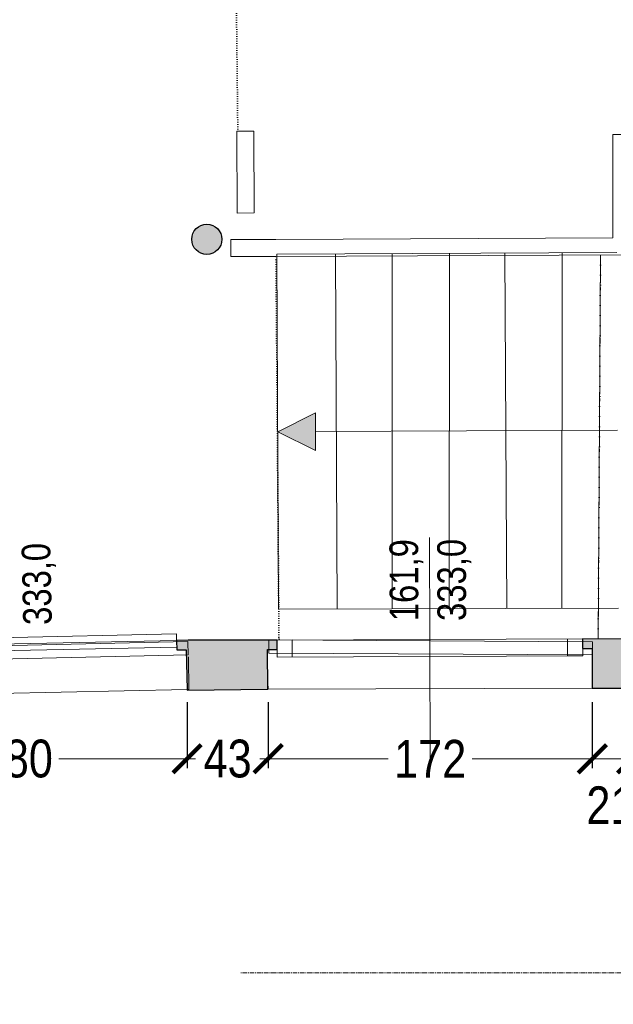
# Model space of a CAD drawing. Extents: x -6068 to 35118, y -17738 to 67348.
# Tile 189 of 243: x 2250 to 2565, y 13867 to 14388. Entities that reach past the tile are written whole.
import ezdxf

# ---------------------------------------------------------------- set-up
doc = ezdxf.new("R2010")
doc.units = 0
doc.header["$LTSCALE"] = 15
for name, pattern in [('AXES', [50.8, 31.75, -6.35, 6.35, -6.35]), ('Continua', [0]), ('Cui_CONTINU', [0]), ('Punteggiata [M]', [0.75, 0, -0.75]), ('Tratto e 1 Punto [S]', [3.5, 0, -0.75, 2, -0.75])]:
    doc.linetypes.add(name, pattern=pattern)
doc.layers.get('0').update_dxf_attribs({"linetype": 'CONTINUOUS'})
doc.layers.get('DEFPOINTS').update_dxf_attribs({"linetype": 'CONTINUOUS'})
for name, color, linetype, lineweight, true_color in [('EDL-Mesures et Cotes', 7, 'Continua', 0, 0xc0c0c0), ('Enveloppe - NIVEAUX - Style par défaut', 7, 'Continua', 0, 0x000000), ('Fenêtre - Cadre - NIVEAUX - Style par défaut', 7, 'Continua', 0, 0x000000), ('Fenêtre - Mesures - NIVEAUX - Style par défaut', 7, 'Continua', 0, 0x000000), ('Fenêtre - Seuil - NIVEAUX - Style par défaut', 7, 'Continua', 0, 0x000000), ('Poteau Acier - NIVEAUX - Style par défaut', 7, 'Continua', 0, 0x000000), ('Échelle - NIVEAUX - Style par défaut', 7, 'Continua', 0, 0x000000)]:
    doc.layers.add(name, color=color, linetype=linetype, lineweight=lineweight, true_color=true_color)
for name, color, linetype in [('EDL_RDC murs & cloisons', 5, 'CONTINUOUS'), ('PIS-fond de plan', 7, 'Cui_CONTINU'), ('Poutre - NIVEAUX', 32, 'CONTINUOUS')]:
    doc.layers.add(name, color=color, linetype=linetype)
doc.styles.add('Arial Narrow', font='ARIALN.TTF')
doc.styles.add('MtXpl_Arial_Narrow', font='ARIALN.TTF')
doc.dimstyles.new('Côtes (ech cm) PIS', dxfattribs={"dimscale": 0, "dimtxt": 20, "dimasz": 15, "dimexe": 5, "dimexo": 5, "dimgap": 5, "dimtad": 0, "dimtih": 1, "dimtoh": 1, "dimdec": 0, "dimtxsty": 'Arial Narrow', "dimblk": 'ARCHTICK', "dimcen": 0, "dimclrd": 256, "dimclre": 256, "dimclrt": 256, "dimadec": 0, "dimazin": 0, "dimtfac": 1, "dimtdec": 0, "dimtmove": 2, "dimatfit": 3, "dimfxl": 30, "dimfxlon": 1, "dimlwd": 0, "dimarcsym": 0})

# ---------------------------------------------------------------- blocks, each defined once
blk = doc.blocks.new('EDL_RDC_2025 09 17')
at = {"layer": 'EDL_RDC murs & cloisons', "linetype": 'Continuous', "ltscale": 0.08}
h = blk.add_hatch(color=9, dxfattribs=at)
h.dxf.hatch_style = 1
h.paths.add_polyline_path([(2548.57, -1643.15), (2548.59, -1648.15), (2553.59, -1648.15), (2553.66, -1669.13), (2574.6, -1669.25), (2574.25, -1648.64), (2579.05, -1647.35), (2577.5, -1641.55), (2571.25, -1643.23)])
h = blk.add_hatch(color=9, dxfattribs=at)
h.dxf.hatch_style = 1
h.paths.add_polyline_path([(2386.7, -1643.7), (2339.7, -1643.83), (2333.52, -1643.96), (2333.63, -1648.96), (2338.63, -1648.85), (2339.07, -1669.85), (2339.08, -1670.31), (2381.79, -1669.71), (2381.71, -1648.71), (2386.71, -1648.71)])
at = {"layer": 'Poteau Acier - NIVEAUX - Style par défaut', "true_color": 0xd0d0e3}
blk.add_hatch(color=254, dxfattribs=at).paths.add_polyline_path([(2341.51, -1431.54), (2341.63, -1432.93), (2341.99, -1434.28), (2342.58, -1435.54), (2343.38, -1436.68), (2344.37, -1437.67), (2345.51, -1438.47), (2346.78, -1439.06), (2348.12, -1439.42), (2349.51, -1439.54), (2350.9, -1439.42), (2352.25, -1439.06), (2353.51, -1438.47), (2354.65, -1437.67), (2355.64, -1436.68), (2356.44, -1435.54), (2357.03, -1434.28), (2357.39, -1432.93), (2357.51, -1431.54), (2357.39, -1430.15), (2357.03, -1428.8), (2356.44, -1427.54), (2355.64, -1426.4), (2354.65, -1425.41), (2353.51, -1424.61), (2352.25, -1424.02), (2350.9, -1423.66), (2349.51, -1423.54), (2348.12, -1423.66), (2346.78, -1424.02), (2345.51, -1424.61), (2344.37, -1425.41), (2343.38, -1426.4), (2342.58, -1427.54), (2341.99, -1428.8), (2341.63, -1430.15)])
at = {"layer": 'Échelle - NIVEAUX - Style par défaut', "ltscale": 0.1, "true_color": 0x000000}
blk.add_hatch(color=18, dxfattribs=at).paths.add_polyline_path([(2387.07, -1533.46), (2407.12, -1543.37), (2407.03, -1523.37)])
at = {"color": 18, "linetype": 'Punteggiata [M]', "lineweight": 13, "ltscale": 0.1, "true_color": 0x000000}
for p, q in [((2365.93, -1374.37), (2364.58, -1251.65)), ((2365.93, -1374.37), (2365.93, -1374.37)), ((2365.93, -1374.37), (2365.93, -1374.37)), ((2365.93, -1374.37), (2365.93, -1374.37)), ((2365.93, -1374.37), (2365.93, -1374.37)), ((2365.93, -1374.37), (2365.93, -1374.37)), ((2365.93, -1374.37), (2365.93, -1374.37)), ((2365.93, -1374.37), (2365.93, -1374.37)), ((2365.93, -1374.37), (2365.93, -1374.37)), ((2365.93, -1374.37), (2365.93, -1374.37)), ((2365.93, -1374.37), (2365.93, -1374.37)), ((2365.93, -1374.37), (2365.93, -1374.37)), ((2365.93, -1374.37), (2365.93, -1374.37)), ((2365.93, -1374.37), (2365.93, -1374.37)), ((2365.93, -1374.37), (2365.93, -1374.37)), ((2365.93, -1374.37), (2365.93, -1374.37)), ((2365.93, -1374.37), (2365.93, -1374.37)), ((2365.93, -1374.37), (2365.93, -1374.37)), ((2365.93, -1374.37), (2365.93, -1374.37)), ((2365.93, -1374.37), (2365.93, -1374.37)), ((2365.93, -1374.37), (2365.93, -1374.37)), ((2365.93, -1374.37), (2365.93, -1374.37)), ((2365.93, -1374.37), (2365.93, -1374.37)), ((2365.93, -1374.37), (2365.93, -1374.37)), ((2365.93, -1374.37), (2365.93, -1374.37)), ((2365.93, -1374.37), (2365.93, -1374.37)), ((2365.93, -1374.37), (2365.93, -1374.37)), ((2365.93, -1374.37), (2365.93, -1374.37)), ((2365.93, -1374.37), (2365.93, -1374.37)), ((2365.93, -1374.37), (2365.93, -1374.37)), ((2365.93, -1374.37), (2365.93, -1374.37)), ((2365.93, -1374.37), (2365.93, -1374.37)), ((2365.93, -1374.37), (2365.93, -1374.37)), ((2365.93, -1374.37), (2365.93, -1374.37)), ((2365.93, -1374.37), (2365.93, -1374.37)), ((2365.93, -1374.37), (2365.93, -1374.37)), ((2365.93, -1374.37), (2365.93, -1374.37)), ((2365.93, -1374.37), (2365.93, -1374.37)), ((2365.93, -1374.37), (2365.93, -1374.37)), ((2365.93, -1374.37), (2365.93, -1374.37)), ((2365.93, -1374.37), (2365.93, -1374.37)), ((2365.93, -1374.37), (2365.93, -1374.37)), ((2365.93, -1374.37), (2365.93, -1374.37)), ((2365.93, -1374.37), (2365.93, -1374.37)), ((2365.93, -1374.37), (2365.93, -1374.37)), ((2365.93, -1374.37), (2365.93, -1374.37)), ((2365.93, -1374.37), (2365.93, -1374.37)), ((2365.93, -1374.37), (2365.93, -1374.37)), ((2365.93, -1374.37), (2365.93, -1374.37)), ((2365.93, -1374.37), (2365.93, -1374.37)), ((2365.93, -1374.37), (2365.93, -1374.37)), ((2365.93, -1374.37), (2365.93, -1374.37)), ((2365.93, -1374.37), (2365.93, -1374.37)), ((2365.93, -1374.37), (2365.93, -1374.37)), ((2365.93, -1374.37), (2365.93, -1374.37)), ((2365.93, -1374.37), (2365.93, -1374.37)), ((2365.93, -1374.37), (2365.93, -1374.37)), ((2365.93, -1374.37), (2365.93, -1374.37)), ((2365.93, -1374.37), (2365.93, -1374.37)), ((2365.93, -1374.37), (2365.93, -1374.37)), ((2365.93, -1374.37), (2365.93, -1374.37)), ((2365.93, -1374.37), (2365.93, -1374.37)), ((2365.93, -1374.37), (2365.93, -1374.37)), ((2365.93, -1374.37), (2365.93, -1374.37)), ((2365.93, -1374.37), (2365.93, -1374.37)), ((2365.93, -1374.37), (2365.93, -1374.37)), ((2365.93, -1374.37), (2365.93, -1374.37)), ((2365.93, -1374.37), (2365.93, -1374.37)), ((2365.93, -1374.37), (2365.93, -1374.37)), ((2365.93, -1374.37), (2365.93, -1374.37)), ((2386.14, -1440.6), (2386.14, -1440.6)), ((2386.14, -1440.6), (2386.14, -1440.6)), ((2386.14, -1440.6), (2386.14, -1440.6)), ((2386.14, -1440.6), (2386.14, -1440.6)), ((2387.75, -1642.15), (2386.14, -1440.6)), ((2386.14, -1440.6), (2386.14, -1440.6)), ((2386.14, -1440.6), (2386.14, -1440.6)), ((2386.14, -1440.6), (2386.14, -1440.6)), ((2386.14, -1440.6), (2386.14, -1440.6)), ((2386.14, -1440.6), (2386.14, -1440.6)), ((2386.14, -1440.6), (2386.14, -1440.6)), ((2386.14, -1440.6), (2386.14, -1440.6)), ((2386.14, -1440.6), (2386.14, -1440.6)), ((2386.14, -1440.6), (2386.14, -1440.6)), ((2386.14, -1440.6), (2386.14, -1440.6)), ((2386.14, -1440.6), (2386.14, -1440.6)), ((2386.14, -1440.6), (2386.14, -1440.6)), ((2386.14, -1440.6), (2386.14, -1440.6)), ((2386.14, -1440.6), (2386.14, -1440.6)), ((2386.14, -1440.6), (2386.14, -1440.6)), ((2386.14, -1440.6), (2386.14, -1440.6)), ((2386.14, -1440.6), (2386.14, -1440.6)), ((2386.14, -1440.6), (2386.14, -1440.6)), ((2386.14, -1440.6), (2386.14, -1440.6)), ((2386.14, -1440.6), (2386.14, -1440.6)), ((2386.14, -1440.6), (2386.14, -1440.6)), ((2386.14, -1440.6), (2386.14, -1440.6)), ((2386.14, -1440.6), (2386.14, -1440.6)), ((2386.14, -1440.6), (2386.14, -1440.6)), ((2386.14, -1440.6), (2386.14, -1440.6)), ((2386.14, -1440.6), (2386.14, -1440.6)), ((2386.14, -1440.6), (2386.14, -1440.6)), ((2386.14, -1440.6), (2386.14, -1440.6)), ((2386.14, -1440.6), (2386.14, -1440.6)), ((2386.14, -1440.6), (2386.14, -1440.6)), ((2386.14, -1440.6), (2386.14, -1440.6)), ((2386.14, -1440.6), (2386.14, -1440.6)), ((2386.14, -1440.6), (2386.14, -1440.6)), ((2386.14, -1440.6), (2386.14, -1440.6)), ((2386.14, -1440.6), (2386.14, -1440.6)), ((2386.14, -1440.6), (2386.14, -1440.6)), ((2386.14, -1440.6), (2386.14, -1440.6)), ((2386.14, -1440.6), (2386.14, -1440.6)), ((2386.14, -1440.6), (2386.14, -1440.6)), ((2386.14, -1440.6), (2386.14, -1440.6)), ((2386.14, -1440.6), (2386.14, -1440.6)), ((2386.14, -1440.6), (2386.14, -1440.6)), ((2386.14, -1440.6), (2386.14, -1440.6)), ((2386.14, -1440.6), (2386.14, -1440.6)), ((2386.14, -1440.6), (2386.14, -1440.6)), ((2386.14, -1440.6), (2386.14, -1440.6)), ((2386.14, -1440.6), (2386.14, -1440.6)), ((2386.14, -1440.6), (2386.14, -1440.6)), ((2386.14, -1440.6), (2386.14, -1440.6)), ((2386.14, -1440.6), (2386.14, -1440.6)), ((2386.14, -1440.6), (2386.14, -1440.6)), ((2386.14, -1440.6), (2386.14, -1440.6)), ((2386.14, -1440.6), (2386.14, -1440.6)), ((2386.14, -1440.6), (2386.14, -1440.6)), ((2386.14, -1440.6), (2386.14, -1440.6)), ((2386.14, -1440.6), (2386.14, -1440.6)), ((2386.14, -1440.6), (2386.14, -1440.6)), ((2386.14, -1440.6), (2386.14, -1440.6)), ((2386.14, -1440.6), (2386.14, -1440.6)), ((2386.14, -1440.6), (2386.14, -1440.6)), ((2386.14, -1440.6), (2386.14, -1440.6)), ((2386.14, -1440.6), (2386.14, -1440.6)), ((2386.14, -1440.6), (2386.14, -1440.6)), ((2386.14, -1440.6), (2386.14, -1440.6)), ((2386.14, -1440.6), (2386.14, -1440.6)), ((2387.75, -1642.15), (2387.75, -1642.15)), ((2387.75, -1642.15), (2387.75, -1642.15)), ((2387.77, -1643.62), (2387.75, -1642.15)), ((2387.75, -1642.15), (2387.75, -1642.15)), ((2387.75, -1642.15), (2387.75, -1642.15)), ((2387.75, -1642.15), (2387.75, -1642.15)), ((2387.77, -1643.62), (2387.77, -1643.62)), ((2387.77, -1643.62), (2387.77, -1643.62)), ((2387.77, -1643.62), (2387.77, -1643.62)), ((2387.77, -1643.62), (2387.77, -1643.62)), ((2387.77, -1643.62), (2387.77, -1643.62)), ((2387.77, -1643.62), (2387.77, -1643.62)), ((2387.77, -1643.62), (2387.77, -1643.62)), ((2387.77, -1643.62), (2387.77, -1643.62)), ((2387.77, -1643.62), (2387.77, -1643.62)), ((2387.77, -1643.62), (2387.77, -1643.62)), ((2387.77, -1643.62), (2387.77, -1643.62)), ((2387.77, -1643.62), (2387.77, -1643.62)), ((2387.77, -1643.62), (2387.77, -1643.62)), ((2387.77, -1643.62), (2387.77, -1643.62)), ((2387.77, -1643.62), (2387.77, -1643.62)), ((2387.77, -1643.62), (2387.77, -1643.62)), ((2387.77, -1643.62), (2387.77, -1643.62)), ((2387.77, -1643.62), (2387.77, -1643.62)), ((2387.77, -1643.62), (2387.77, -1643.62)), ((2387.77, -1643.62), (2387.77, -1643.62)), ((2387.77, -1643.62), (2387.77, -1643.62)), ((2387.77, -1643.62), (2387.77, -1643.62)), ((2387.77, -1643.62), (2387.77, -1643.62)), ((2387.77, -1643.62), (2387.77, -1643.62)), ((2387.77, -1643.62), (2387.77, -1643.62)), ((2387.77, -1643.62), (2387.77, -1643.62)), ((2387.77, -1643.62), (2387.77, -1643.62)), ((2387.77, -1643.62), (2387.77, -1643.62)), ((2387.77, -1643.62), (2387.77, -1643.62)), ((2387.77, -1643.62), (2387.77, -1643.62)), ((2387.77, -1643.62), (2387.77, -1643.62)), ((2387.77, -1643.62), (2387.77, -1643.62)), ((2387.77, -1643.62), (2387.77, -1643.62)), ((2387.77, -1643.62), (2387.77, -1643.62)), ((2387.77, -1643.62), (2387.77, -1643.62)), ((2387.77, -1643.62), (2387.77, -1643.62)), ((2387.77, -1643.62), (2387.77, -1643.62)), ((2387.77, -1643.62), (2387.77, -1643.62)), ((2387.77, -1643.62), (2387.77, -1643.62)), ((2387.77, -1643.62), (2387.77, -1643.62)), ((2387.77, -1643.62), (2387.77, -1643.62)), ((2387.77, -1643.62), (2387.77, -1643.62)), ((2387.77, -1643.62), (2387.77, -1643.62)), ((2387.77, -1643.62), (2387.77, -1643.62)), ((2387.77, -1643.62), (2387.77, -1643.62)), ((2387.77, -1643.62), (2387.77, -1643.62)), ((2387.77, -1643.62), (2387.77, -1643.62)), ((2387.77, -1643.62), (2387.77, -1643.62)), ((2387.77, -1643.62), (2387.77, -1643.62)), ((2387.77, -1643.62), (2387.77, -1643.62)), ((2387.77, -1643.62), (2387.77, -1643.62)), ((2387.77, -1643.62), (2387.77, -1643.62)), ((2387.77, -1643.62), (2387.77, -1643.62)), ((2387.77, -1643.62), (2387.77, -1643.62)), ((2387.77, -1643.62), (2387.77, -1643.62)), ((2387.77, -1643.62), (2387.77, -1643.62)), ((2387.77, -1643.62), (2387.77, -1643.62)), ((2387.77, -1643.62), (2387.77, -1643.62)), ((2387.77, -1643.62), (2387.77, -1643.62)), ((2387.77, -1643.62), (2387.77, -1643.62)), ((2387.77, -1643.62), (2387.77, -1643.62)), ((2387.77, -1643.62), (2387.77, -1643.62)), ((2387.77, -1643.62), (2387.77, -1643.62))]:
    blk.add_line(p, q, dxfattribs=at)
at = {"layer": 'EDL_RDC murs & cloisons', "linetype": 'Continuous', "ltscale": 0.08}
for points in [[(2548.57, -1643.15), (2548.59, -1648.15), (2553.59, -1648.15), (2553.66, -1669.13), (2574.6, -1669.25), (2574.25, -1648.64), (2579.05, -1647.35), (2577.5, -1641.55), (2571.25, -1643.23), (2548.57, -1643.15)], [(2386.7, -1643.7), (2339.7, -1643.83), (2333.52, -1643.96), (2333.63, -1648.96), (2338.63, -1648.85), (2339.07, -1669.85), (2339.08, -1670.31), (2381.79, -1669.71), (2381.71, -1648.71), (2386.71, -1648.71), (2386.7, -1643.7)]]:
    blk.add_lwpolyline(points, close=True, dxfattribs=at)
at = {"layer": 'Enveloppe - NIVEAUX - Style par défaut', "color": 18, "linetype": 'Continua', "lineweight": 20, "ltscale": 0.1, "true_color": 0x000000}
for p, q in [((2374.48, -1374.34), (2365.48, -1374.37)), ((2365.48, -1374.37), (2365.59, -1417.63)), ((2374.59, -1417.61), (2374.48, -1374.34)), ((2573.49, -1376.05), (2564.49, -1376.07)), ((2564.49, -1376.07), (2564.58, -1430.72)), ((2365.59, -1417.63), (2374.59, -1417.61)), ((2386.08, -1431.6), (2362.23, -1431.72)), ((2362.23, -1431.72), (2362.27, -1440.72)), ((2564.58, -1430.72), (2386.08, -1431.6)), ((2362.27, -1440.72), (2386.14, -1440.6)), ((2386.14, -1440.6), (2573.6, -1439.68)), ((2558.1, -1439.75), (2556.82, -1643.14)), ((2387.75, -1642.15), (2387.77, -1643.62)), ((2339.7, -1643.83), (2333.52, -1643.96)), ((2333.52, -1643.96), (2333.63, -1648.96)), ((2381.43, -1643.71), (2339.62, -1643.83)), ((2387.77, -1643.62), (2381.43, -1643.71)), ((2386.71, -1648.7), (2386.7, -1643.7)), ((2387.77, -1643.69), (2387.77, -1643.62)), ((2554.04, -1643.13), (2548.57, -1643.15)), ((2548.57, -1643.15), (2548.59, -1648.15)), ((2554.08, -1643.13), (2554.04, -1643.13)), ((2554.08, -1643.13), (2554.04, -1643.13)), ((2554.08, -1643.13), (2554.04, -1643.13)), ((2554.08, -1643.13), (2554.04, -1643.13)), ((2554.08, -1643.13), (2554.04, -1643.13)), ((2554.08, -1643.13), (2554.04, -1643.13)), ((2554.08, -1643.13), (2554.04, -1643.13)), ((2554.04, -1643.13), (2554.08, -1643.13)), ((2554.2, -1643.13), (2554.08, -1643.13)), ((2574.63, -1643.25), (2554.2, -1643.13)), ((2333.63, -1648.96), (2338.63, -1648.85)), ((2338.63, -1648.85), (2339.07, -1669.85)), ((2339.82, -1652.57), (2340.06, -1670.29)), ((2381.71, -1648.71), (2386.71, -1648.7)), ((2381.79, -1669.71), (2381.71, -1648.71)), ((2548.59, -1648.15), (2553.59, -1648.13)), ((2553.59, -1648.13), (2553.66, -1669.13)), ((2382.02, -1669.71), (2381.99, -1668.12)), ((2339.07, -1669.85), (2340.06, -1669.83)), ((2340.06, -1670.29), (2382.02, -1669.71)), ((2553.66, -1669.13), (2554.1, -1669.13)), ((2554.05, -1669.13), (2574.6, -1669.25))]:
    blk.add_line(p, q, dxfattribs=at)
at = {"layer": 'Fenêtre - Cadre - NIVEAUX - Style par défaut', "color": 161, "linetype": 'Continua', "lineweight": 5, "ltscale": 0.1, "true_color": 0x7599ff}
for p, q in [((2333.45, -1640.46), (2163.21, -1644.07)), ((2333.6, -1647.46), (2333.45, -1640.46)), ((2163.36, -1651.07), (2333.6, -1647.46))]:
    blk.add_line(p, q, dxfattribs=at)
at = {"layer": 'Fenêtre - Cadre - NIVEAUX - Style par défaut', "color": 254, "linetype": 'Continua', "lineweight": 5, "ltscale": 0.1, "true_color": 0xc0d1ff}
for p, q in [((2339.43, -1644.58), (2168, -1648.39)), ((2339.59, -1651.58), (2339.43, -1644.58)), ((2382.37, -1643.62), (2382.33, -1650.62)), ((2553.87, -1644.63), (2382.37, -1643.62)), ((2553.83, -1651.63), (2553.87, -1644.63)), ((2168.16, -1655.39), (2339.59, -1651.58)), ((2382.33, -1650.62), (2553.83, -1651.63))]:
    blk.add_line(p, q, dxfattribs=at)
at = {"layer": 'Fenêtre - Cadre - NIVEAUX - Style par défaut', "color": 161, "linetype": 'Continua', "lineweight": 13, "ltscale": 0.1, "true_color": 0x7599ff}
for p, q in [((2386.7, -1643.7), (2548.57, -1643.15)), ((2386.7, -1643.7), (2394.7, -1643.67)), ((2386.73, -1652.7), (2386.7, -1643.7)), ((2386.73, -1652.7), (2386.7, -1643.7)), ((2394.7, -1643.67), (2394.73, -1652.67)), ((2540.57, -1643.17), (2548.57, -1643.15)), ((2540.6, -1652.17), (2540.57, -1643.17)), ((2548.57, -1643.15), (2548.6, -1652.15)), ((2548.57, -1643.15), (2548.6, -1652.15)), ((2548.6, -1652.15), (2386.73, -1652.7)), ((2548.6, -1652.15), (2540.6, -1652.17)), ((2394.73, -1652.67), (2386.73, -1652.7))]:
    blk.add_line(p, q, dxfattribs=at)
at = {"layer": 'Fenêtre - Mesures - NIVEAUX - Style par défaut', "color": 161, "linetype": 'Continua', "lineweight": 13, "ltscale": 0.1, "true_color": 0x7599ff}
for q in [(2467.45, -1589.5), (2467.86, -1709.42)]:
    blk.add_line((2467.63, -1643.42), q, dxfattribs=at)
at = {"layer": 'Fenêtre - Seuil - NIVEAUX - Style par défaut', "color": 161, "linetype": 'Continua', "lineweight": 5, "ltscale": 0.1, "true_color": 0x7599ff}
for p, q in [((2333.52, -1643.96), (2163.29, -1647.57)), ((2548.57, -1643.15), (2386.7, -1643.7)), ((2158.84, -1673.67), (2339.07, -1669.85)), ((2381.79, -1669.71), (2553.66, -1669.13))]:
    blk.add_line(p, q, dxfattribs=at)
at = {"layer": 'Poteau Acier - NIVEAUX - Style par défaut', "color": 165, "linetype": 'Continua', "lineweight": 30, "ltscale": 0.1, "true_color": 0x6464a0}
blk.add_circle((2349.51, -1431.54), 8, dxfattribs=at)
at = {"layer": 'Poutre - NIVEAUX', "color": 30, "linetype": 'Tratto e 1 Punto [S]', "lineweight": 13, "ltscale": 0.1, "true_color": 0xff8000}
blk.add_line((2556.82, -1643.14), (2558.07, -1439.24), dxfattribs=at)
at = {"layer": 'Échelle - NIVEAUX - Style par défaut', "color": 18, "linetype": 'Continua', "lineweight": 13, "ltscale": 0.1, "true_color": 0x000000}
for p, q in [((2566.61, -1438.59), (2386.62, -1439.46)), ((2537.53, -1626.88), (2537.71, -1438.73)), ((2387.53, -1627.46), (2386.62, -1439.46)), ((2418.53, -1627.34), (2417.62, -1439.31)), ((2447.76, -1627.23), (2447.76, -1439.17)), ((2477.8, -1627.11), (2477.98, -1439.02)), ((2508.35, -1627), (2507.44, -1438.88)), ((2407.03, -1523.37), (2387.07, -1533.46)), ((2407.12, -1543.37), (2407.03, -1523.37)), ((2567.07, -1532.68), (2407.07, -1533.37)), ((2387.07, -1533.46), (2407.12, -1543.37)), ((2567.53, -1626.77), (2387.53, -1627.46))]:
    blk.add_line(p, q, dxfattribs=at)
at = {"layer": 'Fenêtre - Mesures - NIVEAUX - Style par défaut', "color": 161, "linetype": 'Continuous', "true_color": 0x7599ff, "style": 'MtXpl_Arial_Narrow'}
for s, rotation, p in [('161,9', 90.1944, (2461.56, -1633.71)), ('333,0', 90.1944, (2486.86, -1633.58)), ('333,0', 91.214, (2267.45, -1635.59))]:
    blk.add_text(s, height=15.153, rotation=rotation, dxfattribs=at).set_placement(p)
blk = doc.blocks.new('_ArchTick')
at = {"color": 0, "linetype": 'ByBlock', "const_width": 0.15}
blk.add_lwpolyline([(-0.5, -0.5), (0.5, 0.5)], dxfattribs=at)
blk = doc.blocks.new('*D97')
at = {"layer": 'DEFPOINTS', "color": 0, "linetype": 'Continuous', "ltscale": 0.08, "transparency": 16777216}
for p in [(2918.1, 14386.22), (1.1, 13965.88), (2918.1, 13562.55)]:
    blk.add_point(p, dxfattribs=at)
at = {"layer": 'EDL-Mesures et Cotes', "linetype": 'Continuous', "lineweight": -2, "ltscale": 0.08, "transparency": 16777216}
for p, q in [((1.1, 13592.55), (1.1, 13557.55)), ((2918.1, 13592.55), (2918.1, 13557.55))]:
    blk.add_line(p, q, dxfattribs=at)
at = {"layer": 'EDL-Mesures et Cotes', "linetype": 'Continuous', "lineweight": 0, "ltscale": 0.08, "transparency": 16777216}
for p, q in [((1.1, 13562.55), (1429.98, 13562.55)), ((2918.1, 13562.55), (1489.22, 13562.55))]:
    blk.add_line(p, q, dxfattribs=at)
at = {"layer": 'EDL-Mesures et Cotes', "linetype": 'Continuous', "lineweight": 0, "ltscale": 0.08, "transparency": 16777216, "xscale": 15, "yscale": 15, "zscale": 15, "rotation": 180}
blk.add_blockref('_ArchTick', (1.1, 13562.55), dxfattribs=at)
at = {"layer": 'EDL-Mesures et Cotes', "linetype": 'Continuous', "lineweight": 0, "ltscale": 0.08, "transparency": 16777216, "xscale": 15, "yscale": 15, "zscale": 15}
blk.add_blockref('_ArchTick', (2918.1, 13562.55), dxfattribs=at)
at = {"layer": 'EDL-Mesures et Cotes', "linetype": 'Continuous', "ltscale": 0.08, "transparency": 16777216, "insert": (1459.6, 13562.55), "char_height": 20, "attachment_point": 5, "style": 'Arial Narrow'}
blk.add_mtext('2917', dxfattribs=at)
blk = doc.blocks.new('*D98')
at = {"layer": 'DEFPOINTS', "color": 0, "linetype": 'Continuous', "ltscale": 0.08, "transparency": 16777216}
for p in [(2158.66, 14029.53), (2339.08, 14032.89), (2339.08, 13996.61)]:
    blk.add_point(p, dxfattribs=at)
at = {"layer": 'EDL-Mesures et Cotes', "linetype": 'Continuous', "lineweight": -2, "ltscale": 0.08, "transparency": 16777216}
for p, q in [((2158.66, 14024.53), (2158.66, 13991.61)), ((2339.08, 14026.61), (2339.08, 13991.61))]:
    blk.add_line(p, q, dxfattribs=at)
at = {"layer": 'EDL-Mesures et Cotes', "linetype": 'Continuous', "lineweight": 0, "ltscale": 0.08, "transparency": 16777216}
for p, q in [((2158.66, 13996.61), (2226.55, 13996.61)), ((2339.08, 13996.61), (2271.19, 13996.61))]:
    blk.add_line(p, q, dxfattribs=at)
at = {"layer": 'EDL-Mesures et Cotes', "linetype": 'Continuous', "lineweight": 0, "ltscale": 0.08, "transparency": 16777216, "xscale": 15, "yscale": 15, "zscale": 15, "rotation": 180}
blk.add_blockref('_ArchTick', (2158.66, 13996.61), dxfattribs=at)
at = {"layer": 'EDL-Mesures et Cotes', "linetype": 'Continuous', "lineweight": 0, "ltscale": 0.08, "transparency": 16777216, "xscale": 15, "yscale": 15, "zscale": 15}
blk.add_blockref('_ArchTick', (2339.08, 13996.61), dxfattribs=at)
at = {"layer": 'EDL-Mesures et Cotes', "linetype": 'Continuous', "ltscale": 0.08, "transparency": 16777216, "insert": (2248.87, 13996.61), "char_height": 20, "attachment_point": 5, "style": 'Arial Narrow'}
blk.add_mtext('180', dxfattribs=at)
blk = doc.blocks.new('*D99')
at = {"layer": 'DEFPOINTS', "color": 0, "linetype": 'Continuous', "ltscale": 0.08, "transparency": 16777216}
for p in [(2339.08, 14032.89), (2382.02, 14033.49), (2382.02, 13996.61)]:
    blk.add_point(p, dxfattribs=at)
at = {"layer": 'EDL-Mesures et Cotes', "linetype": 'Continuous', "lineweight": -2, "ltscale": 0.08, "transparency": 16777216}
for p, q in [((2339.08, 14026.61), (2339.08, 13991.61)), ((2382.02, 14026.61), (2382.02, 13991.61))]:
    blk.add_line(p, q, dxfattribs=at)
at = {"layer": 'EDL-Mesures et Cotes', "linetype": 'Continuous', "lineweight": 0, "ltscale": 0.08, "transparency": 16777216}
for p, q in [((2339.08, 13996.61), (2324.08, 13996.61)), ((2339.08, 13996.61), (2343.48, 13996.61)), ((2382.02, 13996.61), (2377.62, 13996.61)), ((2382.02, 13996.61), (2397.02, 13996.61))]:
    blk.add_line(p, q, dxfattribs=at)
at = {"layer": 'EDL-Mesures et Cotes', "linetype": 'Continuous', "lineweight": 0, "ltscale": 0.08, "transparency": 16777216, "xscale": 15, "yscale": 15, "zscale": 15}
blk.add_blockref('_ArchTick', (2339.08, 13996.61), dxfattribs=at)
at = {"layer": 'EDL-Mesures et Cotes', "linetype": 'Continuous', "lineweight": 0, "ltscale": 0.08, "transparency": 16777216, "xscale": 15, "yscale": 15, "zscale": 15, "rotation": 180}
blk.add_blockref('_ArchTick', (2382.02, 13996.61), dxfattribs=at)
at = {"layer": 'EDL-Mesures et Cotes', "linetype": 'Continuous', "ltscale": 0.08, "transparency": 16777216, "insert": (2360.55, 13996.61), "char_height": 20, "attachment_point": 5, "style": 'Arial Narrow'}
blk.add_mtext('43', dxfattribs=at)
blk = doc.blocks.new('*D100')
at = {"layer": 'DEFPOINTS', "color": 0, "linetype": 'Continuous', "ltscale": 0.08, "transparency": 16777216}
for p in [(2382.02, 14033.49), (2553.66, 14034.07), (2553.66, 13996.61)]:
    blk.add_point(p, dxfattribs=at)
at = {"layer": 'EDL-Mesures et Cotes', "linetype": 'Continuous', "lineweight": -2, "ltscale": 0.08, "transparency": 16777216}
for p, q in [((2382.02, 14026.61), (2382.02, 13991.61)), ((2553.66, 14026.61), (2553.66, 13991.61))]:
    blk.add_line(p, q, dxfattribs=at)
at = {"layer": 'EDL-Mesures et Cotes', "linetype": 'Continuous', "lineweight": 0, "ltscale": 0.08, "transparency": 16777216}
for p, q in [((2382.02, 13996.61), (2445.56, 13996.61)), ((2553.66, 13996.61), (2490.12, 13996.61))]:
    blk.add_line(p, q, dxfattribs=at)
at = {"layer": 'EDL-Mesures et Cotes', "linetype": 'Continuous', "lineweight": 0, "ltscale": 0.08, "transparency": 16777216, "xscale": 15, "yscale": 15, "zscale": 15, "rotation": 180}
blk.add_blockref('_ArchTick', (2382.02, 13996.61), dxfattribs=at)
at = {"layer": 'EDL-Mesures et Cotes', "linetype": 'Continuous', "lineweight": 0, "ltscale": 0.08, "transparency": 16777216, "xscale": 15, "yscale": 15, "zscale": 15}
blk.add_blockref('_ArchTick', (2553.66, 13996.61), dxfattribs=at)
at = {"layer": 'EDL-Mesures et Cotes', "linetype": 'Continuous', "ltscale": 0.08, "transparency": 16777216, "insert": (2467.84, 13996.61), "char_height": 20, "attachment_point": 5, "style": 'Arial Narrow'}
blk.add_mtext('172', dxfattribs=at)
blk = doc.blocks.new('*D101')
at = {"layer": 'DEFPOINTS', "color": 0, "linetype": 'Continuous', "ltscale": 0.08, "transparency": 16777216}
for p in [(2553.66, 14034.07), (2574.6, 14033.95), (2574.6, 13996.61)]:
    blk.add_point(p, dxfattribs=at)
at = {"layer": 'EDL-Mesures et Cotes', "linetype": 'Continuous', "lineweight": -2, "ltscale": 0.08, "transparency": 16777216}
for p, q in [((2553.66, 14026.61), (2553.66, 13991.61)), ((2574.6, 14026.61), (2574.6, 13991.61))]:
    blk.add_line(p, q, dxfattribs=at)
at = {"layer": 'EDL-Mesures et Cotes', "linetype": 'Continuous', "lineweight": 0, "ltscale": 0.08, "transparency": 16777216}
blk.add_line((2553.66, 13996.61), (2574.6, 13996.61), dxfattribs=at)
at = {"layer": 'EDL-Mesures et Cotes', "linetype": 'Continuous', "lineweight": 0, "ltscale": 0.08, "transparency": 16777216, "xscale": 15, "yscale": 15, "zscale": 15, "rotation": 180}
blk.add_blockref('_ArchTick', (2553.66, 13996.61), dxfattribs=at)
at = {"layer": 'EDL-Mesures et Cotes', "linetype": 'Continuous', "lineweight": 0, "ltscale": 0.08, "transparency": 16777216, "xscale": 15, "yscale": 15, "zscale": 15}
blk.add_blockref('_ArchTick', (2574.6, 13996.61), dxfattribs=at)
at = {"layer": 'EDL-Mesures et Cotes', "linetype": 'Continuous', "ltscale": 0.08, "transparency": 16777216, "insert": (2563.3, 13971.99), "char_height": 20, "attachment_point": 5, "style": 'Arial Narrow'}
blk.add_mtext('21', dxfattribs=at)
blk = doc.blocks.new('*D116')
at = {"layer": 'DEFPOINTS', "color": 0, "linetype": 'Continuous', "ltscale": 0.08, "transparency": 16777216}
for p in [(2158.66, 14050.53), (3075.64, 14050.53), (2160.02, 13883.29)]:
    blk.add_point(p, dxfattribs=at)
at = {"layer": 'EDL-Mesures et Cotes', "linetype": 'Continuous', "lineweight": -2, "ltscale": 0.08, "transparency": 16777216}
for p, q in [((3045.64, 14050.53), (3080.64, 14050.53)), ((3045.64, 13883.29), (3080.64, 13883.29))]:
    blk.add_line(p, q, dxfattribs=at)
at = {"layer": 'EDL-Mesures et Cotes', "linetype": 'Continuous', "lineweight": 0, "ltscale": 0.08, "transparency": 16777216}
for p, q in [((3075.64, 14050.53), (3075.64, 13982.12)), ((3075.64, 13883.29), (3075.64, 13951.7))]:
    blk.add_line(p, q, dxfattribs=at)
at = {"layer": 'EDL-Mesures et Cotes', "linetype": 'Continuous', "lineweight": 0, "ltscale": 0.08, "transparency": 16777216, "xscale": 15, "yscale": 15, "zscale": 15}
for p, rotation in [((3075.64, 14050.53), 90), ((3075.64, 13883.29), 270)]:
    blk.add_blockref('_ArchTick', p, dxfattribs=dict(at, rotation=rotation))
at = {"layer": 'EDL-Mesures et Cotes', "linetype": 'Continuous', "ltscale": 0.08, "transparency": 16777216, "insert": (3075.64, 13966.91), "char_height": 20, "attachment_point": 5, "style": 'Arial Narrow'}
blk.add_mtext('167', dxfattribs=at)
blk = doc.blocks.new('*D126')
at = {"layer": 'DEFPOINTS', "color": 0, "linetype": 'Continuous', "ltscale": 0.08, "transparency": 16777216}
for p in [(2416.25, 15690.72), (3206.2, 15690.72), (2160.02, 13883.29)]:
    blk.add_point(p, dxfattribs=at)
at = {"layer": 'EDL-Mesures et Cotes', "linetype": 'Continuous', "lineweight": -2, "ltscale": 0.08, "transparency": 16777216}
for p, q in [((3176.2, 15690.72), (3211.2, 15690.72)), ((3176.2, 13883.29), (3211.2, 13883.29))]:
    blk.add_line(p, q, dxfattribs=at)
at = {"layer": 'EDL-Mesures et Cotes', "linetype": 'Continuous', "lineweight": 0, "ltscale": 0.08, "transparency": 16777216}
for p, q in [((3206.2, 15690.72), (3206.2, 14802.21)), ((3206.2, 13883.29), (3206.2, 14771.79))]:
    blk.add_line(p, q, dxfattribs=at)
at = {"layer": 'EDL-Mesures et Cotes', "linetype": 'Continuous', "lineweight": 0, "ltscale": 0.08, "transparency": 16777216, "xscale": 15, "yscale": 15, "zscale": 15}
for p, rotation in [((3206.2, 15690.72), 90), ((3206.2, 13883.29), 270)]:
    blk.add_blockref('_ArchTick', p, dxfattribs=dict(at, rotation=rotation))
at = {"layer": 'EDL-Mesures et Cotes', "linetype": 'Continuous', "ltscale": 0.08, "transparency": 16777216, "insert": (3206.2, 14787), "char_height": 20, "attachment_point": 5, "style": 'Arial Narrow'}
blk.add_mtext('1807', dxfattribs=at)
blk = doc.blocks.new('*D127')
at = {"layer": 'DEFPOINTS', "color": 0, "linetype": 'Continuous', "ltscale": 0.08, "transparency": 16777216}
for p in [(2343.75, 15083.05), (2158.66, 14050.53), (3137.4, 14050.53)]:
    blk.add_point(p, dxfattribs=at)
at = {"layer": 'EDL-Mesures et Cotes', "linetype": 'Continuous', "lineweight": -2, "ltscale": 0.08, "transparency": 16777216}
for p, q in [((3107.4, 15083.05), (3142.4, 15083.05)), ((3107.4, 14050.53), (3142.4, 14050.53))]:
    blk.add_line(p, q, dxfattribs=at)
at = {"layer": 'EDL-Mesures et Cotes', "linetype": 'Continuous', "lineweight": 0, "ltscale": 0.08, "transparency": 16777216}
for p, q in [((3137.4, 15083.05), (3137.4, 14582)), ((3137.4, 14050.53), (3137.4, 14551.58))]:
    blk.add_line(p, q, dxfattribs=at)
at = {"layer": 'EDL-Mesures et Cotes', "linetype": 'Continuous', "lineweight": 0, "ltscale": 0.08, "transparency": 16777216, "xscale": 15, "yscale": 15, "zscale": 15}
for p, rotation in [((3137.4, 15083.05), 90), ((3137.4, 14050.53), 270)]:
    blk.add_blockref('_ArchTick', p, dxfattribs=dict(at, rotation=rotation))
at = {"layer": 'EDL-Mesures et Cotes', "linetype": 'Continuous', "ltscale": 0.08, "transparency": 16777216, "insert": (3137.4, 14566.79), "char_height": 20, "attachment_point": 5, "style": 'Arial Narrow'}
blk.add_mtext('1033', dxfattribs=at)
blk = doc.blocks.new('*D128')
at = {"layer": 'DEFPOINTS', "color": 0, "linetype": 'Continuous', "ltscale": 0.08, "transparency": 16777216}
for p in [(2361.32, 14735.96), (3075.64, 14735.96), (2158.66, 14050.33)]:
    blk.add_point(p, dxfattribs=at)
at = {"layer": 'EDL-Mesures et Cotes', "linetype": 'Continuous', "lineweight": -2, "ltscale": 0.08, "transparency": 16777216}
for p, q in [((3045.64, 14735.96), (3080.64, 14735.96)), ((3045.64, 14050.33), (3080.64, 14050.33))]:
    blk.add_line(p, q, dxfattribs=at)
at = {"layer": 'EDL-Mesures et Cotes', "linetype": 'Continuous', "lineweight": 0, "ltscale": 0.08, "transparency": 16777216}
for p, q in [((3075.64, 14735.96), (3075.64, 14408.36)), ((3075.64, 14050.33), (3075.64, 14377.94))]:
    blk.add_line(p, q, dxfattribs=at)
at = {"layer": 'EDL-Mesures et Cotes', "linetype": 'Continuous', "lineweight": 0, "ltscale": 0.08, "transparency": 16777216, "xscale": 15, "yscale": 15, "zscale": 15}
for p, rotation in [((3075.64, 14735.96), 90), ((3075.64, 14050.33), 270)]:
    blk.add_blockref('_ArchTick', p, dxfattribs=dict(at, rotation=rotation))
at = {"layer": 'EDL-Mesures et Cotes', "linetype": 'Continuous', "ltscale": 0.08, "transparency": 16777216, "insert": (3075.64, 14393.15), "char_height": 20, "attachment_point": 5, "style": 'Arial Narrow'}
blk.add_mtext('686', dxfattribs=at)

msp = doc.modelspace()

# ---------------------------------------------------------------- linework, layer by layer
at = {"layer": 'EDL-Mesures et Cotes', "linetype": 'AXES', "ltscale": 0.005}
msp.add_line((3075.64, 13883.29), (2367.52, 13883.29), dxfattribs=at)

# ---------------------------------------------------------------- block references
at = {"layer": 'PIS-fond de plan'}
msp.add_blockref('EDL_RDC_2025 09 17', (0, 15703.2), dxfattribs=at)

# ---------------------------------------------------------------- dimensions: what is measured, and where the dimension line sits
at = {"layer": 'EDL-Mesures et Cotes', "linetype": 'Continuous', "ltscale": 0.08}
for base, p1, p2, picture, middle in [((3206.2, 15690.72), (2160.02, 13883.29), (2416.25, 15690.72), '*D126', (3206.2, 14787)), ((3137.4, 14050.53), (2343.75, 15083.05), (2158.66, 14050.53), '*D127', (3137.4, 14566.79)), ((3075.64, 14735.96), (2158.66, 14050.33), (2361.32, 14735.96), '*D128', (3075.64, 14393.15)), ((3075.64, 14050.53), (2160.02, 13883.29), (2158.66, 14050.53), '*D116', (3075.64, 13966.91))]:
    dim = msp.add_linear_dim(base=base, p1=p1, p2=p2, angle=90, dimstyle='Côtes (ech cm) PIS', override={"dimscale": 1}, dxfattribs=at)
    dim.commit()
    dim.dimension.update_dxf_attribs({"geometry": picture, "text_midpoint": middle})
for base, p1, p2, picture, middle in [((2918.1, 13562.55), (1.1, 13965.88), (2918.1, 14386.22), '*D97', (1459.6, 13562.55)), ((2339.08, 13996.61), (2158.66, 14029.53), (2339.08, 14032.89), '*D98', (2248.87, 13996.61)), ((2382.02, 13996.61), (2339.08, 14032.89), (2382.02, 14033.49), '*D99', (2360.55, 13996.61)), ((2553.66, 13996.61), (2382.02, 14033.49), (2553.66, 14034.07), '*D100', (2467.84, 13996.61))]:
    dim = msp.add_linear_dim(base=base, p1=p1, p2=p2, dimstyle='Côtes (ech cm) PIS', override={"dimscale": 1}, dxfattribs=at)
    dim.commit()
    dim.dimension.update_dxf_attribs({"geometry": picture, "text_midpoint": middle})
dim = msp.add_linear_dim(base=(2574.6, 13996.61), p1=(2553.66, 14034.07), p2=(2574.6, 14033.95), dimstyle='Côtes (ech cm) PIS', override={"dimscale": 1}, dxfattribs=at)
dim.commit()
dim.dimension.update_dxf_attribs({"geometry": '*D101', "text_midpoint": (2563.3, 13971.99), "dimtype": 160})

doc.saveas('drawing.dxf')
